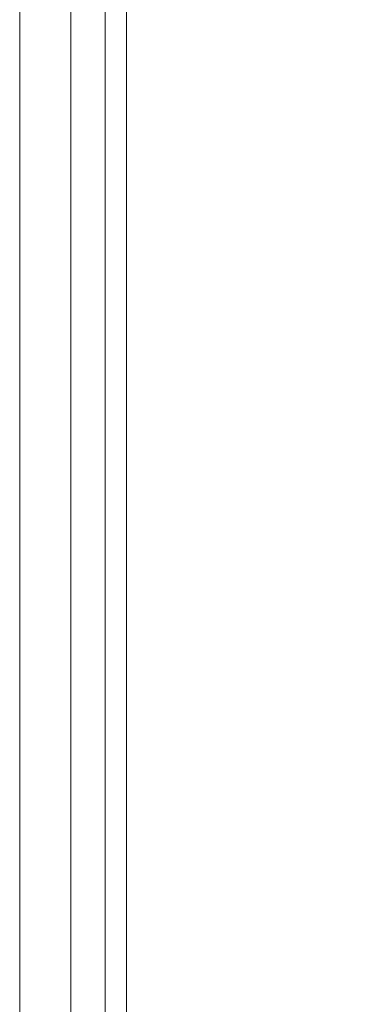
# Model space of a CAD drawing. Header units: millimetres. Extents: x 413 to 305578, y 115 to 38116.
# Tile 131 of 194: x 99080 to 99403, y 15298 to 16215. Entities that reach past the tile are written whole.
import ezdxf

# ---------------------------------------------------------------- set-up
doc = ezdxf.new("R2010")
doc.units = ezdxf.units.MM
doc.layers.add('PDF$_V$line_ifc_RVT-1-В_Этаж$02_Сводный$A-PART', color=7, linetype='Continuous', true_color=0xdcdcdc)
doc.layers.add('PDF$_V$line_ifc_RVT-1-В_Этаж$02_Сводный$A-WALL', color=7, linetype='Continuous', true_color=0xdcdcdc)

msp = doc.modelspace()

# ---------------------------------------------------------------- linework, layer by layer
at = {"layer": 'PDF$_V$line_ifc_RVT-1-В_Этаж$02_Сводный$A-PART', "lineweight": 0}
msp.add_lwpolyline([(99478.08, 16417.47), (99478.08, 18757.24), (99386.56, 18757.24), (99386.56, 17213.31), (99179.64, 17213.31), (99179.64, 14638.77), (99159.74, 14638.77), (99159.74, 17213.31), (99179.64, 17213.31), (99179.64, 14638.77), (99478.08, 14638.77), (99478.08, 16377.68)], dxfattribs=at)
for points in [[(99159.74, 14638.77), (99159.74, 17495.84), (99127.91, 17495.84), (99127.91, 14638.77)], [(99127.91, 17213.31), (99080.16, 17213.31), (99080.16, 14638.77), (99127.91, 14638.77)]]:
    msp.add_lwpolyline(points, close=True, dxfattribs=at)
at = {"layer": 'PDF$_V$line_ifc_RVT-1-В_Этаж$02_Сводный$A-WALL', "lineweight": 0}
msp.add_lwpolyline([(99478.08, 16417.47), (99478.08, 18757.24), (99386.56, 18757.24), (99386.56, 17213.31), (99179.64, 17213.31), (99179.64, 14638.77), (99159.74, 14638.77), (99159.74, 17213.31), (99179.64, 17213.31), (99179.64, 14638.77), (99478.08, 14638.77), (99478.08, 16377.68)], dxfattribs=at)
for points in [[(99159.74, 14638.77), (99159.74, 17495.84), (99127.91, 17495.84), (99127.91, 14638.77)], [(99127.91, 17213.31), (99080.16, 17213.31), (99080.16, 14638.77), (99127.91, 14638.77)]]:
    msp.add_lwpolyline(points, close=True, dxfattribs=at)

doc.saveas('drawing.dxf')
